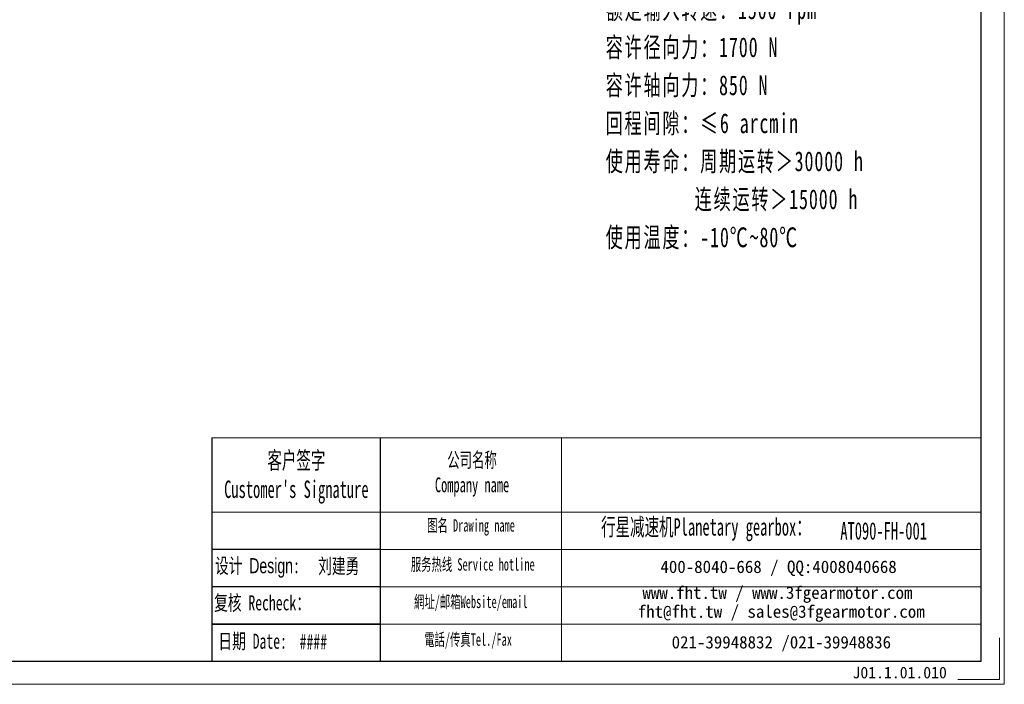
# Model space of a CAD drawing. Header units: millimetres. Extents: x -3 to 591, y 0 to 418.
# Tile 2 of 4: x 293 to 591, y 0 to 201. Entities that reach past the tile are written whole.
import ezdxf

# ---------------------------------------------------------------- set-up
doc = ezdxf.new("R2010")
doc.units = ezdxf.units.MM
doc.layers.add('6文字层', color=3, linetype='Continuous')
doc.layers.add('7标注层', color=4, linetype='Continuous')
for name, color, linetype, lineweight in [('SLD-0', 7, 'Continuous', 18), ('图框_外框线', 7, 'Continuous', 18), ('尺寸线层', 3, 'Continuous', 18), ('粗实线层', 7, 'Continuous', 35)]:
    doc.layers.add(name, color=color, linetype=linetype, lineweight=lineweight)
doc.styles.add('SLDTEXTSTYLE4', font='txt', dxfattribs={"width": 0.611111})
doc.styles.add('标准', font='txt', dxfattribs={"width": 0.667})
doc.styles.add('样式 1', font='txt')

msp = doc.modelspace()

# ---------------------------------------------------------------- linework, layer by layer
for p, q in [((402.21772, 74.61467), (402.21772, 7.02754)), ((402.21772, 40.78964), (351.23379, 40.78964)), ((402.21772, 29.51463), (351.23379, 29.51463))]:
    msp.add_line(p, q)
at = {"layer": '7标注层', "color": 0}
msp.add_line((351.23379, 74.61467), (351.23379, 7.0391), dxfattribs=at)
at = {"layer": '图框_外框线'}
for p, q in [((351.23379, 74.61467), (402.21772, 74.61467)), ((402.21772, 74.61467), (402.21772, 7.0391)), ((402.21772, 74.61467), (584.24502, 74.61467)), ((457.14948, 74.61467), (457.14948, 7.0391)), ((351.23379, 52.06465), (402.21772, 52.06465)), ((402.21772, 52.06465), (584.24502, 52.06465)), ((402.21772, 40.78964), (584.24502, 40.78964)), ((402.21772, 29.51463), (584.24502, 29.51463)), ((402.21772, 18.23962), (584.24502, 18.23962))]:
    msp.add_line(p, q, dxfattribs=at)
at = {"layer": '图框_外框线', "color": 3}
msp.add_lwpolyline([(0, 0), (591.28412, 0), (591.28412, 418.12234), (0, 418.12234)], close=True, dxfattribs=at)
at = {"layer": '图框_外框线', "color": 3, "lineweight": 25}
msp.add_lwpolyline([(35.19548, 7.0391), (584.24502, 7.0391), (584.24502, 411.08324), (35.19548, 411.08324)], close=True, dxfattribs=at)
at = {"layer": '图框_外框线', "color": 3}
msp.add_lwpolyline([(589.8763, 14.07819), (589.8763, 1.40782), (577.20592, 1.40782)], dxfattribs=at)
at = {"layer": '粗实线层'}
msp.add_line((402.21772, 18.23962), (351.23379, 18.23962), dxfattribs=at)

# ---------------------------------------------------------------- texts
at = {"layer": '6文字层', "insert": (545.30316, 5.30601), "char_height": 3.5, "width": 43.304423, "attachment_point": 1, "style": '样式 1'}
msp.add_mtext('J01.1.01.010', dxfattribs=at)
at = {"layer": 'SLD-0', "color": 1, "attachment_point": 2, "style": 'SLDTEXTSTYLE4'}
for s, insert, char_height, width in [("{\\fSimSun|b1|i0|c134|p2;客户签字\\PCustomer's Signature}", (376.81363, 70.44283), 5.2616721, 65.4557432), ('{\\fSimSun|b1|i0|c134|p2;公司名称\\PCompany name}', (430.032, 70.16352), 4.5100046, 58.3904785), ('{\\fSimSun|b1|i0|c134|p2;  \\H1.1667x;行星减速机Planetary gearbox\\fSimSun|b0|i0|c134|p2;：}', (499.01102, 50.27617), 4.5100046, 70.9317297), ('{\\fSimSun|b1|i0|c134|p2;图名 Drawing name}', (429.72372, 49.98626), 3.7583372, 48.0641881), ('{\\fSimSun|b1|i0|c134|p2;AT090-FH-001}', (554.7302, 49.07875), 5.2616721, 38.291713), ('{\\fSimSun|b1|i0|c134|p2;服务热线 Service hotline}', (430.25668, 38.16825), 3.7583372, 53.548123), ('{\\fSimSun|b1|i0|c134|p2;網址/邮箱Website/email}', (429.67147, 26.84497), 3.7583372, 55.7385559), ('{\\fSimSun|b1|i0|c134|p2;電話/传真Tel./Fax}', (428.82943, 15.4334), 3.7583372, 56.4089273)]:
    msp.add_mtext(s, dxfattribs=dict(at, insert=insert, char_height=char_height, width=width))
at = {"layer": 'SLD-0', "color": 1, "char_height": 3.7583372, "attachment_point": 2}
for s, insert, width in [('{\\fSimSun|b1|i0|c134|p2;400-8040-668 / QQ:4008040668}', (522.90111, 37.45012), 109.4255257), ('{\\fSimSun|b1|i0|c134|p2;www.fht.tw / www.3fgearmotor.com }', (522.55457, 29.62201), 109.5487086), ('{\\fSimSun|b1|i0|c134|p2;fht@fht.tw / sales@3fgearmotor.com }', (523.69996, 23.89905), 109.5487086), ('{\\fSimSun|b1|i0|c134|p2;021-39948832 /021-39948836 }', (523.73926, 14.61167), 83.6487261)]:
    msp.add_mtext(s, dxfattribs=dict(at, insert=insert, width=width))
at = {"layer": '图框_外框线', "color": 1, "width": 58.4111343, "attachment_point": 2, "style": '标准'}
for s, insert, char_height in [('{\\f宋体|b0|i0|c134|p2;设计 \\fArial|b0|i0|c0|p2;Design}:', (365.00992, 38.18561), 4.5674076), ('{\\fSimSun|b1|i0|c134|p2;刘建勇}', (389.63764, 38.0757), 4.5674076), ('{\\f宋体|b0|i0|c134|p2;复核 Recheck：}', (366.41931, 26.94766), 4.5674076), ('{\\f宋体|b0|i0|c134|p2;日期 }Date:', (363.56606, 15.32766), 4.5674076), ('####', (381.95245, 15.13043), 4.567408)]:
    msp.add_mtext(s, dxfattribs=dict(at, insert=insert, char_height=char_height))
at = {"layer": '尺寸线层', "insert": (470.52284, 253.40135), "char_height": 6, "width": 134.0693949, "attachment_point": 1, "line_spacing_factor": 1.15057, "style": '标准'}
msp.add_mtext('{\\T1.1;性能参数：\\P减速比：1:1\\P额定输出力矩：78 N.m\\P最大加速力矩：1.5倍额定扭矩\\P额定输入转速：1500 rpm\\P容许径向力：1700 N\\P容许轴向力：850 N\\P回程间隙：≤6 arcmin\\P使用寿命：周期运转＞30000 h\\P         连续运转＞15000 h\\P使用温度：-10℃~80℃', dxfattribs=at)

doc.saveas('drawing.dxf')
